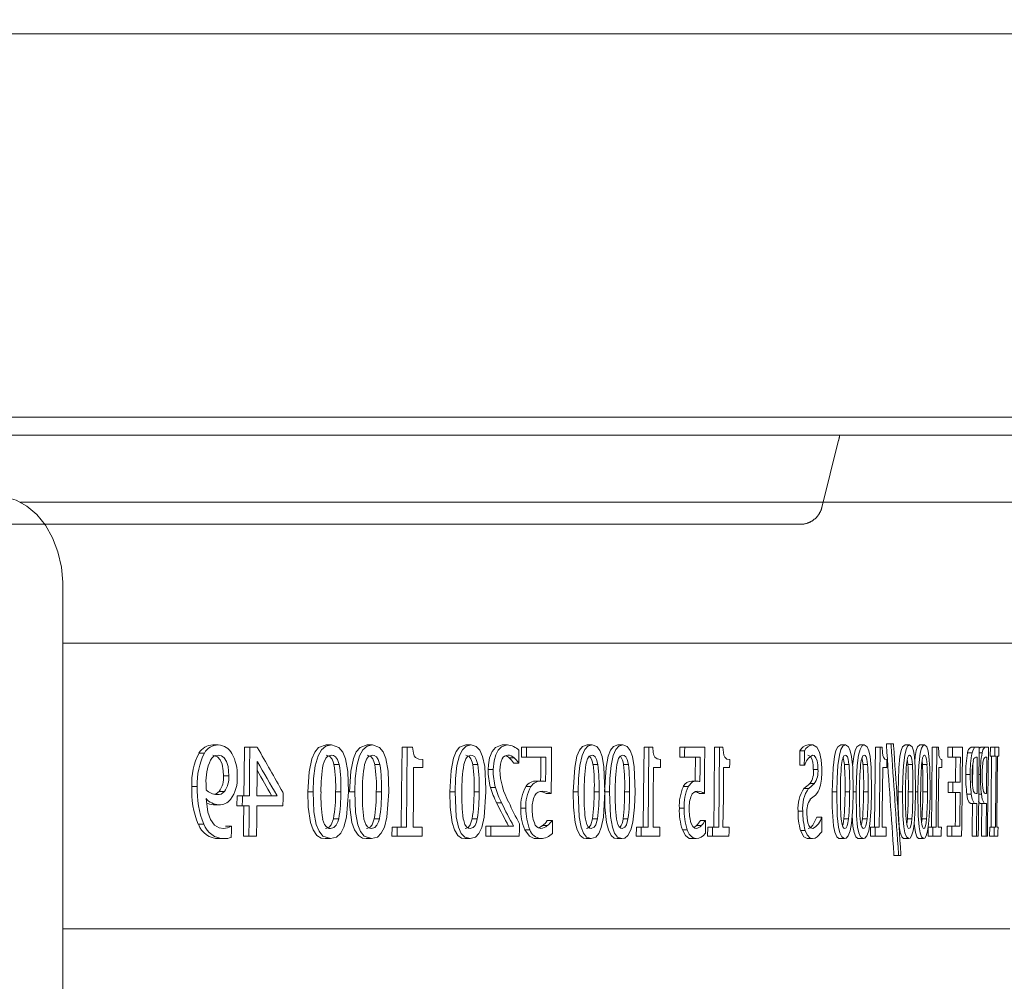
# Model space of a CAD drawing. Header units: millimetres. Extents: x 451 to 766, y 63 to 285.
# Tile 19 of 37: x 553.91 to 559.43, y 215.81 to 221.2. Entities that reach past the tile are written whole.
import ezdxf

# ---------------------------------------------------------------- set-up
doc = ezdxf.new("R2010")
doc.units = ezdxf.units.MM
doc.header["$LTSCALE"] = 5.08
doc.header["$PDMODE"] = 1
doc.header["$PDSIZE"] = -2
doc.linetypes.add('STYLE_08', pattern=[0.694443, 0.520833, -0.17361])
doc.layers.get('0').update_dxf_attribs({"lineweight": 18})
doc.layers.add('Bard 66 VS', color=7, linetype='Continuous', lineweight=18)
doc.layers.add('None', color=7, linetype='Continuous', lineweight=18)
doc.styles.add('Arial', font='arial.ttf')
doc.dimstyles.new('ASME', dxfattribs={"dimtxt": 2.272868, "dimasz": 3.175, "dimexe": 3.175, "dimexo": 1.5875, "dimgap": 0, "dimtad": 0, "dimtih": 1, "dimtoh": 1, "dimdec": 0, "dimzin": 3, "dimtxsty": 'Arial', "dimblk": 'VW_FILLEDARROW', "dimcen": 0, "dimazin": 0, "dimtfac": 1, "dimtdec": 0, "dimtix": 1, "dimtofl": 0, "dimtmove": 0, "dimatfit": 0, "dimldrblk": 'VW_FILLEDARROW', "dimfxl": 1, "dimfrac": 2, "dimtolj": 1, "dimtzin": 3, "dimarcsym": 0})

# ---------------------------------------------------------------- blocks, each defined once
blk = doc.blocks.new('Gruppe-1')
at = {"color": 7, "linetype": 'Continuous', "lineweight": 5}
for p, q in [((-175.34, 1258.92), (-174.73, 1258.92)), ((-162.63, 1258.92), (-162.04, 1258.92)), ((-158.02, 1258.92), (-157.44, 1258.92)), ((-146.95, 1258.92), (-146.38, 1258.92)), ((-142.87, 1258.92), (-142.31, 1258.92)), ((-133.35, 1258.92), (-132.8, 1258.92)), ((-129.9, 1258.92), (-129.35, 1258.92)), ((-108.56, 1258.92), (-108.04, 1258.92)), ((-104.9, 1258.92), (-104.38, 1258.92)), ((-102.79, 1258.92), (-102.27, 1258.92)), ((-99.8, 1259.05), (-99.29, 1259.05)), ((-99.29, 1259.05), (-99.01, 1259.05)), ((-97.7, 1258.92), (-97.19, 1258.92)), ((-96.03, 1258.92), (-95.52, 1258.92)), ((-176.89, 1258.01), (-176.28, 1258.01)), ((-171.79, 1258.67), (-171.19, 1258.67)), ((-171.19, 1258.67), (-170.37, 1258.67)), ((-154.11, 1258.67), (-153.53, 1258.67)), ((-153.53, 1258.67), (-152.93, 1258.67)), ((-140.71, 1258.67), (-140.73, 1257.53)), ((-140.71, 1258.67), (-140.15, 1258.67)), ((-140.15, 1258.67), (-137.34, 1258.67)), ((-126.98, 1258.67), (-126.43, 1258.67)), ((-126.43, 1258.67), (-125.99, 1258.67)), ((-122.95, 1258.67), (-122.96, 1257.53)), ((-122.95, 1258.67), (-122.41, 1258.67)), ((-122.41, 1258.67), (-120.16, 1258.67)), ((-119.06, 1258.67), (-118.52, 1258.67)), ((-118.52, 1258.67), (-118.13, 1258.67)), ((-109.51, 1258.26), (-109.52, 1256.64)), ((-109.51, 1258.26), (-108.98, 1258.26)), ((-101.03, 1258.67), (-100.51, 1258.67)), ((-100.51, 1258.67), (-100.25, 1258.67)), ((-94.66, 1258.67), (-94.15, 1258.67)), ((-94.15, 1258.67), (-93.95, 1258.67)), ((-92.89, 1258.67), (-92.9, 1257.53)), ((-92.89, 1258.67), (-92.38, 1258.67)), ((-92.38, 1258.67), (-91.27, 1258.67)), ((-90.69, 1258.03), (-90.18, 1258.03)), ((-90.28, 1258.67), (-89.77, 1258.67)), ((-89.77, 1258.67), (-89.4, 1258.67)), ((-89.41, 1258.03), (-89.06, 1258.03)), ((-89.2, 1258.67), (-88.69, 1258.67)), ((-88.69, 1258.67), (-88.36, 1258.67)), ((-88.13, 1258.67), (-88.14, 1257.65)), ((-88.13, 1258.67), (-87.63, 1258.67)), ((-87.63, 1257.65), (-87.63, 1258.67)), ((-87.63, 1258.67), (-87.19, 1258.67)), ((-161.75, 1256.72), (-161.16, 1256.72)), ((-157.18, 1256.72), (-156.6, 1256.72)), ((-146.19, 1256.72), (-145.62, 1256.72)), ((-142.1, 1257.46), (-141.53, 1257.46)), ((-141.62, 1256.89), (-141.05, 1256.89)), ((-141.02, 1256.89), (-141.05, 1256.89)), ((-140.73, 1257.53), (-140.16, 1257.53)), ((-137.98, 1257.53), (-140.16, 1257.53)), ((-132.7, 1256.72), (-132.15, 1256.72)), ((-129.27, 1256.72), (-128.73, 1256.72)), ((-122.96, 1257.53), (-122.42, 1257.53)), ((-120.68, 1257.53), (-122.42, 1257.53)), ((-104.51, 1256.72), (-103.99, 1256.72)), ((-102.42, 1256.72), (-101.9, 1256.72)), ((-97.39, 1256.72), (-96.88, 1256.72)), ((-95.75, 1256.72), (-95.24, 1256.72)), ((-92.9, 1257.53), (-92.39, 1257.53)), ((-91.5, 1257.53), (-92.39, 1257.53)), ((-89.6, 1257.53), (-89.76, 1257.53)), ((-88.54, 1257.53), (-88.69, 1257.53)), ((-88.14, 1257.65), (-87.63, 1257.65)), ((-87.49, 1257.65), (-87.63, 1257.65)), ((-87.2, 1257.65), (-87.34, 1257.65)), ((-151.79, 1256.39), (-152.82, 1256.39)), ((-144.45, 1256.15), (-143.88, 1256.15)), ((-125.14, 1256.39), (-125.9, 1256.39)), ((-117.38, 1256.39), (-118.05, 1256.39)), ((-109.52, 1256.64), (-109, 1256.64)), ((-108.96, 1256.64), (-109, 1256.64)), ((-107.99, 1256.17), (-107.47, 1256.17)), ((-99.76, 1256.39), (-100.21, 1256.39)), ((-93.57, 1256.39), (-93.92, 1256.39)), ((-90.89, 1255.62), (-90.39, 1255.62)), ((-89.43, 1255.62), (-89.25, 1255.62)), ((-174.15, 1255.46), (-173.55, 1255.46)), ((-139.03, 1254.87), (-138.47, 1254.87)), ((-121.61, 1254.87), (-121.07, 1254.87)), ((-108.4, 1254.58), (-107.87, 1254.58)), ((-92.86, 1254.74), (-92.87, 1253.6)), ((-92.86, 1254.74), (-92.35, 1254.74)), ((-92.35, 1254.74), (-91.52, 1254.74)), ((-177.69, 1254.27), (-177.08, 1254.27)), ((-174.63, 1253.7), (-174.02, 1253.7)), ((-164.69, 1253.67), (-164.09, 1253.67)), ((-161.57, 1253.66), (-160.98, 1253.66)), ((-160, 1253.67), (-159.42, 1253.67)), ((-157.01, 1253.66), (-156.42, 1253.66)), ((-148.75, 1253.67), (-148.17, 1253.67)), ((-146.04, 1253.66), (-145.47, 1253.66)), ((-144.2, 1254.14), (-143.63, 1254.14)), ((-140.23, 1254.24), (-139.66, 1254.24)), ((-137.95, 1253.48), (-137.39, 1253.48)), ((-134.91, 1253.67), (-134.36, 1253.67)), ((-132.57, 1253.66), (-132.02, 1253.66)), ((-131.4, 1253.67), (-130.84, 1253.67)), ((-129.15, 1253.66), (-128.6, 1253.66)), ((-122.57, 1254.24), (-122.03, 1254.24)), ((-120.75, 1253.48), (-120.21, 1253.48)), ((-109.04, 1254.04), (-108.51, 1254.04)), ((-105.88, 1253.67), (-105.36, 1253.67)), ((-104.44, 1253.66), (-103.92, 1253.66)), ((-103.52, 1253.67), (-103.2, 1253.67)), ((-102.35, 1253.66), (-101.84, 1253.66)), ((-98.49, 1253.67), (-97.98, 1253.67)), ((-97.34, 1253.66), (-96.83, 1253.66)), ((-96.52, 1253.67), (-96.26, 1253.67)), ((-95.7, 1253.66), (-95.19, 1253.66)), ((-92.87, 1253.6), (-92.36, 1253.6)), ((-91.53, 1253.6), (-92.36, 1253.6)), ((-90.77, 1253.38), (-90.27, 1253.38)), ((-89.77, 1253.48), (-89.63, 1253.48)), ((-89.45, 1253.38), (-89.14, 1253.38)), ((-88.69, 1253.48), (-88.57, 1253.48)), ((-172.62, 1253.22), (-172.63, 1252.08)), ((-172.62, 1253.22), (-172.01, 1253.22)), ((-172.01, 1253.22), (-171.24, 1253.22)), ((-170.39, 1253.22), (-168.14, 1253.22)), ((-143.51, 1252.41), (-142.95, 1252.41)), ((-90.32, 1252.34), (-89.81, 1252.34)), ((-89.64, 1252.34), (-89.81, 1252.34)), ((-89.24, 1252.34), (-88.73, 1252.34)), ((-88.58, 1252.34), (-88.73, 1252.34)), ((-175.28, 1252.21), (-174.67, 1252.21)), ((-172.63, 1252.08), (-172.03, 1252.08)), ((-171.25, 1252.08), (-172.03, 1252.08)), ((-167.47, 1252.08), (-170.4, 1252.08)), ((-140.78, 1251.82), (-140.22, 1251.82)), ((-123.02, 1251.82), (-122.48, 1251.82)), ((-109.69, 1251.48), (-109.17, 1251.48)), ((-161.81, 1250.63), (-161.22, 1250.63)), ((-157.24, 1250.63), (-156.65, 1250.63)), ((-146.25, 1250.63), (-145.68, 1250.63)), ((-137.84, 1250.44), (-137.28, 1250.44)), ((-137.28, 1250.44), (-137.23, 1250.44)), ((-132.75, 1250.63), (-132.2, 1250.63)), ((-129.33, 1250.63), (-128.78, 1250.63)), ((-120.66, 1250.44), (-120.12, 1250.44)), ((-120.12, 1250.44), (-120.09, 1250.44)), ((-107.59, 1250.82), (-107.07, 1250.82)), ((-107.07, 1250.82), (-107.04, 1250.82)), ((-104.56, 1250.63), (-104.04, 1250.63)), ((-102.47, 1250.63), (-101.95, 1250.63)), ((-97.44, 1250.63), (-97.52, 1250.05)), ((-97.44, 1250.63), (-96.93, 1250.63)), ((-95.8, 1250.63), (-95.86, 1250.18)), ((-95.8, 1250.63), (-95.29, 1250.63)), ((-176.97, 1250.03), (-176.36, 1250.03)), ((-173.91, 1249.8), (-173.3, 1249.8)), ((-173.3, 1249.8), (-173.26, 1249.8)), ((-155.24, 1249.68), (-155.25, 1248.67)), ((-155.24, 1249.68), (-154.66, 1249.68)), ((-154.66, 1249.68), (-153.62, 1249.68)), ((-152.88, 1249.68), (-151.86, 1249.68)), ((-144.71, 1249.8), (-144.72, 1248.67)), ((-144.71, 1249.8), (-144.15, 1249.8)), ((-144.15, 1249.8), (-141.6, 1249.8)), ((-140.36, 1249.4), (-139.79, 1249.4)), ((-138.38, 1249.87), (-137.82, 1249.87)), ((-127.84, 1249.68), (-127.85, 1248.67)), ((-127.84, 1249.68), (-127.29, 1249.68)), ((-127.29, 1249.68), (-126.52, 1249.68)), ((-125.97, 1249.68), (-125.21, 1249.68)), ((-122.68, 1249.4), (-122.14, 1249.4)), ((-121.09, 1249.87), (-121.37, 1249.65)), ((-121.09, 1249.87), (-120.56, 1249.87)), ((-119.83, 1249.68), (-119.84, 1248.67)), ((-119.83, 1249.68), (-119.29, 1249.68)), ((-119.29, 1249.68), (-118.6, 1249.68)), ((-118.12, 1249.68), (-117.44, 1249.68)), ((-109.42, 1249.33), (-108.89, 1249.33)), ((-101.58, 1249.68), (-101.59, 1248.67)), ((-101.58, 1249.68), (-101.06, 1249.68)), ((-101.06, 1249.68), (-100.59, 1249.68)), ((-100.27, 1249.68), (-99.81, 1249.68)), ((-95.1, 1249.68), (-95.11, 1248.67)), ((-95.1, 1249.68), (-94.59, 1249.68)), ((-94.59, 1249.68), (-94.23, 1249.68)), ((-93.98, 1249.68), (-93.63, 1249.68)), ((-92.97, 1249.8), (-92.98, 1248.67)), ((-92.97, 1249.8), (-92.46, 1249.8)), ((-92.46, 1249.8), (-91.56, 1249.8)), ((-88.21, 1249.68), (-88.22, 1248.67)), ((-88.21, 1249.68), (-87.7, 1249.68)), ((-87.7, 1249.68), (-87.56, 1249.68)), ((-87.41, 1249.68), (-87.27, 1249.68)), ((-174.65, 1248.41), (-174.05, 1248.41)), ((-171.89, 1248.67), (-171.29, 1248.67)), ((-170.44, 1248.67), (-171.29, 1248.67)), ((-162.73, 1248.41), (-162.14, 1248.41)), ((-158.13, 1248.41), (-157.54, 1248.41)), ((-155.25, 1248.67), (-154.67, 1248.67)), ((-151.87, 1248.67), (-154.67, 1248.67)), ((-147.05, 1248.41), (-146.48, 1248.41)), ((-144.72, 1248.67), (-144.16, 1248.67)), ((-140.97, 1248.67), (-144.16, 1248.67)), ((-139.12, 1248.41), (-138.56, 1248.41)), ((-133.45, 1248.41), (-132.9, 1248.41)), ((-130, 1248.41), (-129.45, 1248.41)), ((-127.85, 1248.67), (-127.3, 1248.67)), ((-125.22, 1248.67), (-127.3, 1248.67)), ((-121.69, 1248.41), (-121.15, 1248.41)), ((-119.84, 1248.67), (-119.3, 1248.67)), ((-117.45, 1248.67), (-119.3, 1248.67)), ((-108.6, 1248.41), (-108.08, 1248.41)), ((-105, 1248.41), (-104.48, 1248.41)), ((-102.88, 1248.41), (-102.36, 1248.41)), ((-101.59, 1248.67), (-101.07, 1248.67)), ((-99.82, 1248.67), (-101.07, 1248.67)), ((-97.79, 1248.41), (-97.28, 1248.41)), ((-96.13, 1248.41), (-95.62, 1248.41)), ((-95.11, 1248.67), (-94.6, 1248.67)), ((-93.64, 1248.67), (-94.6, 1248.67)), ((-92.98, 1248.67), (-92.47, 1248.67)), ((-91.36, 1248.67), (-92.47, 1248.67)), ((-90.18, 1248.67), (-89.68, 1248.67)), ((-89.49, 1248.67), (-89.68, 1248.67)), ((-89.12, 1248.67), (-88.61, 1248.67)), ((-88.45, 1248.67), (-88.61, 1248.67)), ((-88.22, 1248.67), (-87.71, 1248.67)), ((-87.28, 1248.67), (-87.71, 1248.67)), ((-98.95, 1246.51), (-98.43, 1246.51)), ((-98.16, 1246.51), (-98.43, 1246.51))]:
    blk.add_line(p, q, dxfattribs=at)
for points in [[(-162.63, 1258.92), (-163.47, 1258.63), (-163.91, 1258.12), (-164.24, 1257.36), (-164.55, 1255.92), (-164.69, 1253.67)], [(-164.09, 1253.67), (-164.03, 1255.15), (-163.85, 1256.59), (-163.53, 1257.71), (-163.14, 1258.38), (-162.66, 1258.78), (-162.04, 1258.92)], [(-162.04, 1258.92), (-161.19, 1258.63), (-160.77, 1258.11), (-160.46, 1257.35), (-160.21, 1255.94), (-160.12, 1253.66)], [(-158.02, 1258.92), (-158.83, 1258.64), (-159.25, 1258.13), (-159.57, 1257.39), (-159.86, 1255.96), (-160, 1253.67)], [(-159.42, 1253.67), (-159.36, 1255.15), (-159.18, 1256.59), (-158.87, 1257.71), (-158.5, 1258.38), (-158.03, 1258.78), (-157.44, 1258.92)], [(-157.44, 1258.92), (-156.64, 1258.64), (-156.23, 1258.13), (-155.93, 1257.38), (-155.68, 1255.99), (-155.59, 1253.66)], [(-146.95, 1258.92), (-147.66, 1258.66), (-148.04, 1258.17), (-148.33, 1257.45), (-148.61, 1256.05), (-148.75, 1253.67)], [(-148.17, 1253.67), (-148.12, 1255.15), (-147.96, 1256.6), (-147.67, 1257.72), (-147.34, 1258.38), (-146.92, 1258.78), (-146.38, 1258.92)], [(-146.38, 1258.92), (-145.79, 1258.75), (-145.4, 1258.32), (-145.09, 1257.64), (-144.85, 1256.5), (-144.72, 1253.97), (-144.72, 1253.66)], [(-142.87, 1258.92), (-143.64, 1258.64), (-144.01, 1258.18), (-144.29, 1257.48), (-144.42, 1256.68), (-144.45, 1256.15)], [(-143.88, 1256.15), (-143.8, 1257.12), (-143.61, 1257.82), (-143.34, 1258.35), (-142.97, 1258.72), (-142.31, 1258.92)], [(-133.35, 1258.92), (-133.87, 1258.74), (-134.22, 1258.32), (-134.5, 1257.65), (-134.75, 1256.4), (-134.91, 1253.67)], [(-134.36, 1253.67), (-134.31, 1255.15), (-134.17, 1256.6), (-133.91, 1257.74), (-133.63, 1258.39), (-133.27, 1258.78), (-132.8, 1258.92)], [(-132.8, 1258.92), (-132.28, 1258.73), (-131.94, 1258.31), (-131.69, 1257.63), (-131.48, 1256.48), (-131.37, 1253.66)], [(-129.9, 1258.92), (-130.4, 1258.74), (-130.73, 1258.32), (-130.99, 1257.65), (-131.24, 1256.4), (-131.4, 1253.67)], [(-130.84, 1253.67), (-130.8, 1255.15), (-130.66, 1256.6), (-130.42, 1257.74), (-130.14, 1258.39), (-129.8, 1258.78), (-129.35, 1258.92)], [(-129.35, 1258.92), (-128.85, 1258.73), (-128.53, 1258.3), (-128.28, 1257.63), (-128.09, 1256.47), (-127.98, 1253.66)], [(-108.04, 1258.92), (-107.59, 1258.67), (-107.31, 1258.11), (-107.11, 1257.25), (-107.03, 1256.33), (-107.03, 1256.02)], [(-104.9, 1258.92), (-105.24, 1258.72), (-105.45, 1258.29), (-105.61, 1257.64), (-105.78, 1256.35), (-105.88, 1253.67)], [(-105.36, 1253.67), (-105.33, 1255.15), (-105.23, 1256.6), (-105.06, 1257.78), (-104.89, 1258.4), (-104.67, 1258.78), (-104.38, 1258.92)], [(-104.38, 1258.92), (-104.04, 1258.71), (-103.84, 1258.27), (-103.7, 1257.62), (-103.57, 1256.4), (-103.52, 1253.66)], [(-102.79, 1258.92), (-103.11, 1258.72), (-103.31, 1258.29), (-103.46, 1257.64), (-103.59, 1256.56)], [(-103.2, 1253.67), (-103.16, 1255.15), (-103.07, 1256.6), (-102.92, 1257.78), (-102.75, 1258.4), (-102.54, 1258.78), (-102.27, 1258.92)], [(-102.27, 1258.92), (-101.95, 1258.71), (-101.76, 1258.27), (-101.63, 1257.62), (-101.51, 1256.39), (-101.46, 1253.66)], [(-97.7, 1258.92), (-97.97, 1258.71), (-98.14, 1258.28), (-98.27, 1257.64), (-98.4, 1256.34), (-98.49, 1253.67)], [(-97.98, 1253.67), (-97.95, 1255.15), (-97.87, 1256.6), (-97.73, 1257.79), (-97.59, 1258.4), (-97.42, 1258.78), (-97.19, 1258.92)], [(-97.19, 1258.92), (-96.92, 1258.7), (-96.76, 1258.26), (-96.65, 1257.61), (-96.55, 1256.38), (-96.52, 1253.66)], [(-96.03, 1258.92), (-96.29, 1258.71), (-96.44, 1258.28), (-96.56, 1257.64), (-96.61, 1257.15)], [(-96.26, 1253.67), (-96.23, 1255.15), (-96.16, 1256.6), (-96, 1257.98), (-95.85, 1258.54), (-95.68, 1258.85), (-95.52, 1258.92)], [(-95.52, 1258.92), (-95.27, 1258.7), (-95.12, 1258.26), (-95.02, 1257.61), (-94.93, 1256.37), (-94.9, 1253.66)], [(-171.79, 1258.67), (-171.82, 1255.51), (-171.85, 1253.22)], [(-171.24, 1253.22), (-171.21, 1256.05), (-171.19, 1258.67)], [(-154.11, 1258.67), (-154.16, 1253.57), (-154.2, 1249.68)], [(-153.62, 1249.68), (-153.57, 1254.25), (-153.53, 1258.67)], [(-152.93, 1258.67), (-152.85, 1257.99), (-152.74, 1257.71), (-152.59, 1257.52), (-152.22, 1257.33), (-151.78, 1257.27)], [(-141, 1258.32), (-141.01, 1257.67), (-141.02, 1256.89)], [(-140.16, 1257.53), (-140.16, 1258.16), (-140.15, 1258.67)], [(-137.34, 1258.67), (-137.37, 1256.13), (-137.39, 1253.48)], [(-126.98, 1258.67), (-127.03, 1253.34), (-127.06, 1249.68)], [(-126.52, 1249.68), (-126.47, 1254.22), (-126.43, 1258.67)], [(-125.99, 1258.67), (-125.94, 1258.07), (-125.86, 1257.76), (-125.75, 1257.54), (-125.51, 1257.35), (-125.13, 1257.27)], [(-122.42, 1257.53), (-122.42, 1258.14), (-122.41, 1258.67)], [(-120.16, 1258.67), (-120.18, 1256.11), (-120.21, 1253.48)], [(-119.06, 1258.67), (-119.11, 1253.29), (-119.14, 1249.68)], [(-118.6, 1249.68), (-118.56, 1254.21), (-118.52, 1258.67)], [(-118.13, 1258.67), (-118.08, 1258.06), (-118.01, 1257.76), (-117.91, 1257.54), (-117.7, 1257.34), (-117.37, 1257.27)], [(-109, 1256.64), (-108.99, 1257.48), (-108.98, 1258.26)], [(-101.03, 1258.67), (-101.08, 1253.17), (-101.11, 1249.68)], [(-100.59, 1249.68), (-100.57, 1251.94), (-100.51, 1258.67)], [(-100.25, 1258.67), (-100.22, 1258.06), (-100.18, 1257.75), (-100.11, 1257.53), (-99.96, 1257.34), (-99.75, 1257.27)], [(-94.66, 1258.67), (-94.71, 1253.13), (-94.74, 1249.68)], [(-94.23, 1249.68), (-94.22, 1250.81), (-94.15, 1258.67)], [(-93.95, 1258.67), (-93.93, 1258.05), (-93.9, 1257.75), (-93.84, 1257.53), (-93.73, 1257.34), (-93.56, 1257.27)], [(-92.39, 1257.53), (-92.39, 1258.1), (-92.38, 1258.67)], [(-91.27, 1258.67), (-91.35, 1249.93), (-91.36, 1248.67)], [(-90.18, 1258.03), (-90.08, 1258.36), (-89.9, 1258.63), (-89.77, 1258.67)], [(-89.4, 1258.67), (-89.48, 1249.92), (-89.49, 1248.67)], [(-89.2, 1258.67), (-89.38, 1258.56), (-89.4, 1258.5)], [(-89.06, 1258.03), (-88.97, 1258.36), (-88.8, 1258.63), (-88.69, 1258.67)], [(-88.36, 1258.67), (-88.44, 1249.92), (-88.45, 1248.67)], [(-87.19, 1258.67), (-87.2, 1258.16), (-87.2, 1257.65)], [(-175.34, 1257.78), (-174.8, 1257.6), (-174.5, 1257.26), (-174.29, 1256.75), (-174.17, 1256.03), (-174.15, 1255.46)], [(-173.55, 1255.46), (-173.62, 1256.49), (-173.79, 1257.05), (-174.05, 1257.47), (-174.37, 1257.7), (-174.73, 1257.78)], [(-170.35, 1257.08), (-170.37, 1255.25), (-170.39, 1253.22)], [(-162.05, 1257.78), (-162.43, 1257.67), (-162.68, 1257.42), (-162.86, 1257.04), (-162.95, 1256.73)], [(-162.64, 1257.78), (-162.2, 1257.63), (-161.97, 1257.34), (-161.8, 1256.93), (-161.75, 1256.72)], [(-161.16, 1256.72), (-161.35, 1257.29), (-161.57, 1257.59), (-161.82, 1257.75), (-162.05, 1257.78)], [(-157.45, 1257.78), (-157.88, 1257.62), (-158.1, 1257.33), (-158.27, 1256.92), (-158.32, 1256.73)], [(-158.03, 1257.78), (-157.62, 1257.63), (-157.4, 1257.35), (-157.24, 1256.95), (-157.18, 1256.72)], [(-156.6, 1256.72), (-156.78, 1257.29), (-156.99, 1257.59), (-157.23, 1257.75), (-157.45, 1257.78)], [(-151.78, 1257.27), (-151.79, 1256.91), (-151.79, 1256.39)], [(-146.39, 1257.78), (-146.77, 1257.63), (-146.97, 1257.35), (-147.12, 1256.95), (-147.18, 1256.73)], [(-146.96, 1257.78), (-146.59, 1257.64), (-146.4, 1257.37), (-146.25, 1256.99), (-146.19, 1256.72)], [(-145.62, 1256.72), (-145.79, 1257.3), (-145.97, 1257.59), (-146.2, 1257.75), (-146.39, 1257.78)], [(-138.54, 1257.53), (-138.56, 1255.44), (-138.57, 1254.87)], [(-138.01, 1254.81), (-138, 1256.23), (-137.98, 1257.53)], [(-132.81, 1257.78), (-133.13, 1257.65), (-133.31, 1257.37), (-133.44, 1256.99), (-133.5, 1256.73)], [(-132.15, 1256.72), (-132.3, 1257.3), (-132.45, 1257.59), (-132.64, 1257.75), (-132.81, 1257.78)], [(-129.36, 1257.78), (-129.66, 1257.65), (-129.83, 1257.38), (-129.96, 1257), (-130.02, 1256.73)], [(-128.73, 1256.72), (-128.87, 1257.3), (-129.02, 1257.59), (-129.2, 1257.75), (-129.36, 1257.78)], [(-125.13, 1257.27), (-125.14, 1256.87), (-125.14, 1256.39)], [(-121.22, 1257.53), (-121.24, 1255.3), (-121.24, 1254.87)], [(-120.7, 1254.81), (-120.69, 1256.21), (-120.68, 1257.53)], [(-117.37, 1257.27), (-117.37, 1256.86), (-117.38, 1256.39)], [(-108.61, 1257.78), (-108.32, 1257.64), (-108.16, 1257.36), (-108.06, 1257), (-108, 1256.61), (-107.99, 1256.17)], [(-107.47, 1256.17), (-107.48, 1256.67), (-107.56, 1257.12), (-107.69, 1257.48), (-107.9, 1257.73), (-108.08, 1257.78)], [(-104.39, 1257.78), (-104.55, 1257.7), (-104.66, 1257.49), (-104.75, 1257.17), (-104.82, 1256.73)], [(-103.99, 1256.72), (-104.08, 1257.31), (-104.17, 1257.59), (-104.29, 1257.75), (-104.39, 1257.78)], [(-102.28, 1257.78), (-102.43, 1257.7), (-102.53, 1257.49), (-102.62, 1257.17), (-102.68, 1256.73)], [(-101.9, 1256.72), (-101.98, 1257.31), (-102.07, 1257.59), (-102.18, 1257.75), (-102.28, 1257.78)], [(-99.75, 1257.27), (-99.75, 1256.84), (-99.76, 1256.39)], [(-97.2, 1257.78), (-97.32, 1257.7), (-97.41, 1257.49), (-97.48, 1257.17), (-97.54, 1256.73)], [(-97.46, 1257.27), (-97.43, 1257.12), (-97.39, 1256.72)], [(-96.88, 1256.72), (-96.95, 1257.31), (-97.02, 1257.59), (-97.12, 1257.75), (-97.2, 1257.78)], [(-95.53, 1257.78), (-95.65, 1257.7), (-95.73, 1257.49), (-95.8, 1257.17), (-95.85, 1256.73)], [(-95.8, 1257.18), (-95.79, 1257.12), (-95.75, 1256.72)], [(-95.24, 1256.72), (-95.3, 1257.31), (-95.37, 1257.59), (-95.46, 1257.75), (-95.53, 1257.78)], [(-93.56, 1257.27), (-93.57, 1256.84), (-93.57, 1256.39)], [(-92, 1257.53), (-92.03, 1255.07), (-92.03, 1254.74)], [(-91.52, 1254.74), (-91.51, 1256.14), (-91.5, 1257.53)], [(-90.11, 1256.73), (-90.13, 1254.43), (-90.13, 1254.42)], [(-89.63, 1253.48), (-89.62, 1254.49), (-89.6, 1257.53)], [(-88.69, 1257.53), (-88.81, 1257.47), (-88.87, 1257.35), (-88.94, 1257.14)], [(-88.57, 1253.48), (-88.57, 1253.98), (-88.54, 1257.53)], [(-87.99, 1257.65), (-88.03, 1252.59), (-88.06, 1249.68)], [(-87.56, 1249.68), (-87.55, 1250.68), (-87.49, 1257.65)], [(-87.34, 1257.65), (-87.4, 1250.68), (-87.41, 1249.68)], [(-152.82, 1256.39), (-152.85, 1253.11), (-152.88, 1249.68)], [(-125.9, 1256.39), (-125.94, 1253.08), (-125.97, 1249.68)], [(-118.05, 1256.39), (-118.08, 1253.07), (-118.12, 1249.68)], [(-100.21, 1256.39), (-100.25, 1251.37), (-100.27, 1249.68)], [(-93.92, 1256.39), (-93.97, 1251.36), (-93.98, 1249.68)], [(-122.03, 1254.24), (-121.59, 1254.75), (-121.33, 1254.84), (-121.07, 1254.87)], [(-108.51, 1254.04), (-108.19, 1254.31), (-108.03, 1254.44), (-107.87, 1254.58)], [(-92.36, 1253.6), (-92.35, 1254.18), (-92.35, 1254.74)], [(-174.63, 1253.7), (-174.98, 1253.44), (-175.14, 1253.39)], [(-167.45, 1253.55), (-167.46, 1252.92), (-167.47, 1252.08)], [(-164.69, 1253.67), (-164.64, 1251.93), (-164.4, 1250.23), (-164.1, 1249.38), (-163.66, 1248.77), (-163.18, 1248.48), (-162.73, 1248.41)], [(-162.14, 1248.41), (-162.99, 1248.7), (-163.43, 1249.23), (-163.74, 1249.99), (-164, 1251.4), (-164.09, 1253.67)], [(-160.12, 1253.66), (-160.34, 1250.83), (-160.64, 1249.69), (-160.99, 1249.01), (-161.45, 1248.59), (-162.14, 1248.41)], [(-157.54, 1248.41), (-158.35, 1248.69), (-158.77, 1249.21), (-159.07, 1249.97), (-159.33, 1251.35), (-159.42, 1253.67)], [(-155.59, 1253.66), (-155.81, 1250.83), (-156.09, 1249.69), (-156.44, 1249.01), (-156.88, 1248.59), (-157.54, 1248.41)], [(-148.75, 1253.67), (-148.71, 1251.93), (-148.5, 1250.23), (-148.24, 1249.38), (-147.85, 1248.76), (-147.43, 1248.48), (-147.05, 1248.41)], [(-146.48, 1248.41), (-147.06, 1248.58), (-147.47, 1249), (-147.79, 1249.69), (-148.03, 1250.84), (-148.17, 1253.67)], [(-144.72, 1253.66), (-144.91, 1250.83), (-145.18, 1249.67), (-145.49, 1249), (-145.89, 1248.59), (-146.48, 1248.41)], [(-134.91, 1253.67), (-134.88, 1251.93), (-134.7, 1250.23), (-134.48, 1249.38), (-134.15, 1248.76), (-133.78, 1248.48), (-133.45, 1248.41)], [(-132.9, 1248.41), (-133.42, 1248.59), (-133.76, 1249.02), (-134.03, 1249.69), (-134.24, 1250.87), (-134.36, 1253.67)], [(-131.37, 1253.66), (-131.54, 1250.83), (-131.78, 1249.66), (-132.05, 1248.99), (-132.4, 1248.58), (-132.9, 1248.41)], [(-129.45, 1248.41), (-129.95, 1248.59), (-130.28, 1249.02), (-130.53, 1249.7), (-130.74, 1250.88), (-130.84, 1253.67)], [(-127.98, 1253.66), (-128.04, 1251.93), (-128.24, 1250.25), (-128.46, 1249.39), (-128.79, 1248.76), (-129.13, 1248.48), (-129.45, 1248.41)], [(-105.88, 1253.67), (-105.87, 1251.93), (-105.71, 1249.83), (-105.56, 1249.12), (-105.34, 1248.63), (-105.11, 1248.43), (-105, 1248.41)], [(-104.48, 1248.41), (-104.81, 1248.62), (-105.02, 1249.06), (-105.17, 1249.71), (-105.3, 1250.95), (-105.36, 1253.67)], [(-103.52, 1253.66), (-103.57, 1251.85), (-103.71, 1250.09), (-103.86, 1249.3), (-104.07, 1248.72), (-104.29, 1248.46), (-104.48, 1248.41)], [(-102.36, 1248.41), (-102.68, 1248.62), (-102.88, 1249.06), (-103.02, 1249.71), (-103.14, 1250.96), (-103.2, 1253.67)], [(-101.46, 1253.66), (-101.51, 1251.84), (-101.65, 1250.08), (-101.78, 1249.29), (-101.99, 1248.72), (-102.2, 1248.46), (-102.36, 1248.41)], [(-98.49, 1253.67), (-98.48, 1251.93), (-98.36, 1249.81), (-98.24, 1249.1), (-98.07, 1248.62), (-97.88, 1248.43), (-97.79, 1248.41)], [(-97.28, 1248.41), (-97.55, 1248.62), (-97.72, 1249.07), (-97.83, 1249.72), (-97.94, 1250.98), (-97.98, 1253.67)], [(-96.52, 1253.66), (-96.56, 1251.83), (-96.68, 1250.05), (-96.8, 1249.27), (-96.97, 1248.71), (-97.14, 1248.46), (-97.28, 1248.41)], [(-95.62, 1248.41), (-95.87, 1248.63), (-96.02, 1249.07), (-96.13, 1249.72), (-96.23, 1250.98), (-96.26, 1253.67)], [(-94.9, 1253.66), (-94.94, 1251.82), (-95.06, 1250.03), (-95.17, 1249.26), (-95.32, 1248.71), (-95.49, 1248.46), (-95.62, 1248.41)], [(-92.04, 1253.6), (-92.06, 1250.64), (-92.07, 1249.8)], [(-91.56, 1249.8), (-91.56, 1250.76), (-91.53, 1253.6)], [(-90.77, 1253.38), (-90.68, 1252.88), (-90.51, 1252.45), (-90.32, 1252.34)], [(-89.81, 1252.34), (-89.94, 1252.38), (-90.16, 1252.82), (-90.27, 1253.38)], [(-90.09, 1254.08), (-90.01, 1253.71), (-89.89, 1253.51), (-89.77, 1253.48)], [(-88.73, 1252.34), (-88.84, 1252.38), (-89.04, 1252.82), (-89.14, 1253.38)], [(-88.98, 1254.08), (-88.91, 1253.71), (-88.8, 1253.51), (-88.69, 1253.48)], [(-176.09, 1252.92), (-175.91, 1251.38), (-175.6, 1250.54), (-175.15, 1249.93), (-174.64, 1249.63), (-174.15, 1249.55)], [(-176.03, 1252.41), (-175.73, 1252.27), (-175.28, 1252.21)], [(-172.03, 1252.08), (-172.02, 1252.76), (-172.01, 1253.22)], [(-159.98, 1252.79), (-159.96, 1251.93), (-159.73, 1250.23), (-159.44, 1249.38), (-159.01, 1248.76), (-158.55, 1248.48), (-158.13, 1248.41)], [(-131.39, 1253.35), (-131.37, 1251.93), (-131.2, 1250.23), (-130.98, 1249.38), (-130.66, 1248.76), (-130.31, 1248.48), (-130, 1248.41)], [(-90.15, 1252.34), (-90.17, 1249.43), (-90.18, 1248.67)], [(-89.68, 1248.67), (-89.67, 1249.59), (-89.64, 1252.34)], [(-89.46, 1252.58), (-89.41, 1252.45), (-89.24, 1252.34)], [(-89.09, 1252.34), (-89.11, 1249.43), (-89.12, 1248.67)], [(-88.61, 1248.67), (-88.61, 1249.58), (-88.58, 1252.34)], [(-171.86, 1252.08), (-171.88, 1249.95), (-171.89, 1248.67)], [(-171.29, 1248.67), (-171.27, 1250.48), (-171.25, 1252.08)], [(-170.4, 1252.08), (-170.42, 1250.48), (-170.44, 1248.67)], [(-108.72, 1251.26), (-108.69, 1250.7), (-108.61, 1250.2), (-108.5, 1249.89), (-108.29, 1249.63), (-108.03, 1249.55)], [(-163.02, 1250.61), (-162.81, 1250.01), (-162.59, 1249.72), (-162.28, 1249.56), (-162.13, 1249.55)], [(-161.81, 1250.63), (-162.06, 1249.96), (-162.29, 1249.69), (-162.56, 1249.57), (-162.72, 1249.55)], [(-162.13, 1249.55), (-161.75, 1249.66), (-161.51, 1249.91), (-161.32, 1250.29), (-161.22, 1250.63)], [(-158.39, 1250.61), (-158.18, 1250.01), (-157.98, 1249.72), (-157.73, 1249.58), (-157.53, 1249.55)], [(-157.24, 1250.63), (-157.48, 1249.96), (-157.7, 1249.69), (-157.96, 1249.57), (-158.12, 1249.55)], [(-157.53, 1249.55), (-157.16, 1249.66), (-156.93, 1249.91), (-156.75, 1250.28), (-156.65, 1250.63)], [(-147.24, 1250.61), (-147.06, 1250), (-146.87, 1249.72), (-146.65, 1249.58), (-146.47, 1249.55)], [(-146.25, 1250.63), (-146.47, 1249.95), (-146.67, 1249.69), (-146.9, 1249.57), (-147.04, 1249.55)], [(-146.47, 1249.55), (-146.14, 1249.66), (-145.93, 1249.9), (-145.77, 1250.27), (-145.68, 1250.63)], [(-137.23, 1250.44), (-137.24, 1249.77), (-137.25, 1248.99)], [(-133.56, 1250.61), (-133.4, 1250), (-133.24, 1249.72), (-133.05, 1249.58), (-132.89, 1249.55)], [(-132.75, 1250.63), (-132.95, 1249.95), (-133.12, 1249.69), (-133.32, 1249.57), (-133.44, 1249.55)], [(-132.89, 1249.55), (-132.56, 1249.7), (-132.39, 1249.97), (-132.26, 1250.36), (-132.2, 1250.63)], [(-130.08, 1250.61), (-129.92, 1250), (-129.77, 1249.72), (-129.59, 1249.58), (-129.44, 1249.55)], [(-129.44, 1249.55), (-129.13, 1249.69), (-128.96, 1249.97), (-128.82, 1250.44), (-128.78, 1250.63)], [(-121.72, 1250.17), (-121.51, 1249.76), (-121.29, 1249.58), (-121.14, 1249.55)], [(-120.09, 1250.44), (-120.09, 1249.75), (-120.1, 1248.99)], [(-107.59, 1250.82), (-108.03, 1249.92), (-108.28, 1249.65), (-108.56, 1249.55)], [(-107.04, 1250.82), (-107.05, 1250.02), (-107.05, 1249.18)], [(-104.87, 1250.61), (-104.77, 1249.99), (-104.68, 1249.72), (-104.56, 1249.58), (-104.47, 1249.55)], [(-104.56, 1250.63), (-104.66, 1250.03), (-104.72, 1249.85)], [(-104.47, 1249.55), (-104.3, 1249.64), (-104.19, 1249.85), (-104.11, 1250.18), (-104.04, 1250.63)], [(-103.64, 1250.98), (-103.56, 1249.82), (-103.41, 1249.11), (-103.21, 1248.63), (-102.99, 1248.43), (-102.88, 1248.41)], [(-102.74, 1250.61), (-102.65, 1249.99), (-102.55, 1249.72), (-102.44, 1249.58), (-102.35, 1249.55)], [(-102.47, 1250.63), (-102.57, 1250.03), (-102.61, 1249.89)], [(-102.35, 1249.55), (-102.2, 1249.64), (-102.1, 1249.85), (-102.02, 1250.18), (-101.95, 1250.63)], [(-97.59, 1250.61), (-97.52, 1249.99), (-97.44, 1249.72), (-97.35, 1249.58), (-97.27, 1249.55)], [(-97.27, 1249.55), (-97.14, 1249.64), (-97.05, 1249.86), (-96.99, 1250.18), (-96.93, 1250.63)], [(-96.67, 1250.17), (-96.65, 1249.8), (-96.54, 1249.1), (-96.38, 1248.62), (-96.21, 1248.43), (-96.13, 1248.41)], [(-95.91, 1250.61), (-95.83, 1249.99), (-95.76, 1249.72), (-95.68, 1249.58), (-95.61, 1249.55)], [(-95.61, 1249.55), (-95.48, 1249.64), (-95.4, 1249.86), (-95.34, 1250.18), (-95.29, 1250.63)], [(-173.26, 1249.8), (-173.26, 1249.29), (-173.27, 1248.55)], [(-154.67, 1248.67), (-154.66, 1249.25), (-154.66, 1249.68)], [(-151.86, 1249.68), (-151.86, 1249.25), (-151.87, 1248.67)], [(-144.16, 1248.67), (-144.15, 1249.3), (-144.15, 1249.8)], [(-140.95, 1250.06), (-140.96, 1249.43), (-140.97, 1248.67)], [(-140.36, 1249.4), (-139.83, 1248.67), (-139.3, 1248.43), (-139.12, 1248.41)], [(-138.38, 1249.87), (-138.73, 1249.64), (-138.77, 1249.62)], [(-127.3, 1248.67), (-127.3, 1249.22), (-127.29, 1249.68)], [(-125.21, 1249.68), (-125.21, 1249.22), (-125.22, 1248.67)], [(-122.68, 1249.4), (-122.32, 1248.75), (-121.9, 1248.44), (-121.69, 1248.41)], [(-119.3, 1248.67), (-119.3, 1249.21), (-119.29, 1249.68)], [(-117.44, 1249.68), (-117.44, 1249.21), (-117.45, 1248.67)], [(-109.42, 1249.33), (-109.05, 1248.61), (-108.67, 1248.42), (-108.6, 1248.41)], [(-108.08, 1248.41), (-108.34, 1248.47), (-108.68, 1248.83), (-108.89, 1249.33)], [(-107.05, 1249.18), (-107.54, 1248.6), (-107.8, 1248.45), (-108.08, 1248.41)], [(-101.07, 1248.67), (-101.06, 1249.19), (-101.06, 1249.68)], [(-99.81, 1249.68), (-99.82, 1249.19), (-99.82, 1248.67)], [(-94.6, 1248.67), (-94.6, 1249.18), (-94.59, 1249.68)], [(-93.63, 1249.68), (-93.64, 1249.18), (-93.64, 1248.67)], [(-92.47, 1248.67), (-92.47, 1249.24), (-92.46, 1249.8)], [(-87.71, 1248.67), (-87.71, 1249.17), (-87.7, 1249.68)], [(-87.27, 1249.68), (-87.28, 1249.17), (-87.28, 1248.67)]]:
    blk.add_lwpolyline(points, dxfattribs=at)
at = {"color": 7, "linetype": 'Continuous', "lineweight": 5, "flags": 128}
for points in [[(-99.8, 1259.05), (-99.79, 1258.85, -0.000633), (-98.96, 1246.71), (-98.95, 1246.51)], [(-99.29, 1259.05), (-99.27, 1258.85, -0.000632), (-98.44, 1246.71), (-98.43, 1246.51)], [(-99.01, 1259.05), (-98.99, 1258.85, -0.000632), (-98.17, 1246.71), (-98.16, 1246.51)], [(-170.37, 1258.67), (-170.33, 1258.6, -0.002429), (-167.49, 1253.62), (-167.45, 1253.55)], [(-170.35, 1257.08), (-170.33, 1257.03, -0.001837), (-168.17, 1253.27), (-168.14, 1253.22)], [(-170.36, 1256.05), (-170.34, 1256.02, -0.00135), (-168.76, 1253.25), (-168.74, 1253.22)]]:
    blk.add_lwpolyline(points, format="xyb", dxfattribs=at)
at = {"color": 7, "linetype": 'Continuous', "lineweight": 5}
for centre, radius, start, end in [((-175.3, 1257.07), 1.85, 91.1551, 149.5395), ((-174.72, 1257.12), 1.8, 90.4067, 150.3598), ((-174.81, 1257.09), 1.83, 28.3463, 87.3475), ((-142.5, 1256.79), 2.14, 45.5698, 84.8126), ((-108.41, 1257.7), 1.23, 97.0577, 152.7121), ((-107.92, 1257.75), 1.18, 95.8032, 154.0245), ((-170.46, 1254.68), 7.24, 152.6034, 183.2239), ((-169.7, 1254.65), 7.39, 152.9352, 182.9253), ((-177.68, 1255.54), 5.09, 358.5379, 28.4476), ((-78.71, 1255.79), 12.18, 169.3697, 180.7678), ((-90.02, 1258.05), 0.67, 113.2195, 181.2938), ((-79.25, 1255.88), 11.14, 168.8399, 181.3088), ((-76.91, 1255.87), 12.34, 169.8849, 181.1333), ((-170.53, 1254.87), 5.58, 155.1305, 183.3614), ((-174.7, 1256.79), 0.992, 92.1531, 154.7223), ((-147.86, 1253.94), 15.35, 169.5344, 181.0205), ((-177.47, 1254.26), 15.91, 357.8293, 8.8901), ((-178.66, 1254.16), 17.69, 358.3803, 8.3279), ((-142.62, 1253.94), 15.94, 169.9123, 180.9672), ((-171.73, 1254.37), 14.74, 357.2467, 9.1847), ((-174.79, 1254.16), 18.37, 358.4243, 7.9983), ((-129.8, 1253.93), 17.61, 170.834, 180.8351), ((-162.31, 1254.38), 16.29, 357.4681, 8.2637), ((-165.77, 1254.18), 20.31, 358.5334, 7.1895), ((-140.3, 1256.18), 2.84, 155.113, 181.45), ((-142.23, 1257.06), 0.722, 91.7851, 154.1956), ((-142.88, 1256.64), 1.13, 46.3071, 71.5389), ((-142.34, 1256.64), 1.15, 45.7483, 85.8506), ((-144.19, 1255.18), 3.1, 33.6189, 47.3738), ((-143.52, 1255.28), 2.95, 33.2382, 47.6809), ((-113.37, 1253.91), 20.32, 172.0085, 180.6653), ((-134.28, 1256.63), 1.58, 3.3438, 40.872), ((-151.39, 1254.4), 18.84, 357.7496, 7.0817), ((-155.5, 1254.2), 23.49, 358.6718, 6.1529), ((-109.02, 1253.9), 21.19, 172.3191, 180.6214), ((-130.89, 1256.64), 1.62, 3.0392, 39.2009), ((-148.79, 1254.41), 19.65, 357.825, 6.7669), ((-153.1, 1254.21), 24.5, 358.7071, 5.8781), ((-107.23, 1256.21), 1.78, 118.5405, 166.1421), ((-75.54, 1253.95), 29.41, 174.5707, 180.5433), ((-106.88, 1256.66), 2.37, 1.3934, 20.5898), ((-135.01, 1254.49), 30.59, 358.4352, 4.1744), ((-142.03, 1254.32), 38.12, 359.0011, 3.6052), ((-71.63, 1253.93), 31.18, 174.8504, 180.4842), ((-105.11, 1256.64), 2.69, 1.6312, 17.6264), ((-134.75, 1254.51), 32.41, 358.4955, 3.9112), ((-142.28, 1254.34), 40.45, 359.0319, 3.3704), ((-60.74, 1253.89), 36.91, 175.5788, 180.336), ((-135.91, 1254.56), 38.58, 358.6594, 3.2088), ((-144.96, 1254.41), 48.14, 359.1099, 2.7549), ((-56.35, 1253.86), 39.6, 175.8454, 180.2788), ((-137.13, 1254.59), 41.43, 358.7183, 2.9536), ((-146.92, 1254.44), 51.73, 359.1383, 2.5302), ((-82.33, 1255.73), 7.84, 169.6369, 180.9999), ((-89.65, 1257.15), 0.395, 107.1934, 181.4464), ((-80.36, 1255.72), 8.69, 170.6184, 180.8524), ((-137.38, 1256.01), 7.07, 178.8999, 195.3841), ((-136.88, 1256), 7.01, 178.8134, 195.4521), ((-135.05, 1256.37), 8.1, 181.8966, 208.6013), ((-110.14, 1255.87), 2.18, 323.4759, 8.0132), ((-109.85, 1255.93), 2.39, 325.6186, 5.8986), ((-114.14, 1255.92), 7.11, 345.8644, 0.7637), ((-75.31, 1255.33), 15.58, 178.9262, 187.192), ((-73.69, 1255.39), 16.7, 179.1984, 186.9108), ((-79.77, 1255.36), 10.41, 178.6969, 187.0343), ((-70.7, 1255.38), 18.55, 179.2366, 186.1769), ((-77.51, 1255.35), 11.54, 178.7753, 186.2884), ((-164.54, 1254.43), 11.56, 179.4353, 182.5914), ((-176.79, 1255.23), 2.65, 324.6584, 4.9483), ((-176.34, 1255.27), 2.8, 325.8314, 3.8169), ((-176.44, 1255.12), 3.85, 323.1314, 4.2382), ((-139.12, 1253.59), 1.28, 85.9693, 149.3825), ((-138.55, 1253.57), 1.3, 86.3931, 149.0175), ((-138.5, 1252.59), 2.28, 77.5388, 89.2208), ((-121.64, 1253.86), 1.01, 88.4773, 157.8608), ((-121.1, 1253.39), 1.47, 74.5029, 89.0005), ((-113.23, 1259.78), 7.1, 306.1985, 312.9389), ((-168, 1253.74), 9.71, 176.8872, 202.4802), ((-166.83, 1253.83), 10.26, 177.5703, 201.7681), ((-174.77, 1255.19), 1.85, 224.3046, 266.4818), ((-174.79, 1254.35), 1.01, 265.0237, 319.6506), ((-146.02, 1253.18), 17.19, 178.3681, 188.6058), ((-178.55, 1253.46), 16.98, 350.3958, 0.6608), ((-176.21, 1253.33), 15.23, 349.812, 1.2558), ((-140.72, 1253.18), 17.85, 178.4128, 188.2666), ((-174.64, 1253.47), 17.63, 350.7418, 0.622), ((-172.24, 1253.33), 15.82, 350.1791, 1.1937), ((-127.68, 1253.16), 19.73, 178.5227, 187.4361), ((-165.52, 1253.48), 19.48, 351.5877, 0.5223), ((-162.95, 1253.34), 17.48, 351.0801, 1.0388), ((-132.26, 1257.87), 12.51, 197.3871, 205.8824), ((-133.03, 1257.34), 11.08, 196.8109, 206.4072), ((-136.46, 1252.1), 4.33, 150.4017, 183.7524), ((-136.08, 1252.14), 4.16, 149.6934, 184.4901), ((-138.43, 1252.84), 0.885, 86.6799, 152.036), ((-138.91, 1251.55), 2.16, 63.4785, 82.1317), ((-138.45, 1251.41), 2.32, 62.9208, 88.2024), ((-110.91, 1253.14), 22.79, 178.6618, 186.3722), ((-155.1, 1253.51), 22.53, 352.6701, 0.3923), ((-152.23, 1253.36), 20.21, 352.2304, 0.8387), ((-106.45, 1253.13), 23.76, 178.6964, 186.0915), ((-152.65, 1253.51), 23.5, 352.9566, 0.3574), ((-147.06, 1253.22), 18.46, 351.9482, 1.3726), ((-117.82, 1252.11), 5.2, 155.7887, 183.1755), ((-117.51, 1252.15), 4.97, 155.1499, 183.836), ((-121, 1253.02), 0.705, 89.6428, 160.4315), ((-121.54, 1252.23), 1.48, 57.6108, 77.9466), ((-121.06, 1252.17), 1.56, 56.8057, 87.5159), ((-105.77, 1251.85), 3.94, 146.1357, 185.2753), ((-105.43, 1251.9), 3.76, 145.1642, 186.2756), ((-108.87, 1254.52), 1.66, 311.9748, 348.3611), ((-68.2, 1253.02), 36.75, 178.9917, 183.7673), ((-140.99, 1253.62), 36.56, 355.3132, 0.0642), ((-132.62, 1253.3), 28.7, 354.6649, 0.717), ((-63.85, 1253.01), 38.96, 179.0235, 183.5282), ((-141.11, 1253.64), 38.75, 355.5527, 0.0341), ((-132.27, 1253.31), 30.43, 354.9419, 0.6494), ((-51.48, 1252.95), 46.17, 179.1001, 182.9008), ((-143.48, 1253.7), 46.14, 356.1877, 359.951), ((-133.03, 1253.36), 36.2, 355.672, 0.469), ((-46.4, 1252.92), 49.56, 179.1304, 182.6708), ((-145.25, 1253.73), 49.54, 356.4175, 359.9217), ((-134.05, 1253.38), 38.86, 355.9364, 0.4051), ((-174.61, 1254.12), 1.91, 218.8845, 267.982), ((-174.62, 1253.85), 1.64, 268.2752, 320.7063), ((-96.59, 1274.98), 52.06, 205.6855, 208.9168), ((-100.03, 1272.89), 47.55, 205.5031, 209.0404), ((-101.46, 1271.12), 44.75, 204.5896, 208.0708), ((-136.59, 1251.96), 2.93, 153.6375, 182.9535), ((-118.35, 1251.96), 3.56, 158.5699, 182.39), ((-106.3, 1251.49), 2.42, 146.5957, 185.4629), ((-27.68, 1154.86), 126.89, 129.1311, 129.4611), ((-134.9, 1251.61), 5.89, 177.9364, 202.0304), ((-133.93, 1251.68), 6.29, 178.6976, 201.2432), ((-135.17, 1251.61), 4.35, 177.3559, 199.3687), ((-115.85, 1251.58), 7.17, 178.1353, 197.7702), ((-115.47, 1251.56), 7.01, 177.9036, 197.9825), ((-116.59, 1251.6), 5.32, 177.6954, 195.5736), ((-102.47, 1251.3), 7.23, 178.5384, 195.8012), ((-101.56, 1251.35), 7.61, 178.9708, 195.3531), ((-138.49, 1250.35), 0.801, 193.0932, 265.5257), ((-139.93, 1251.88), 2.55, 307.6766, 325.3954), ((-139.3, 1251.81), 2.44, 307.3143, 325.824), ((-130.64, 1250.61), 1.32, 314.9089, 1.057), ((-122.75, 1251.58), 2.38, 314.1377, 331.4043), ((-122.17, 1251.54), 2.32, 313.9411, 331.6617), ((-108.99, 1251.28), 1.98, 298.9664, 346.4512), ((-174.66, 1250.86), 2.45, 199.913, 270.2796), ((-174.04, 1250.88), 2.47, 200.1681, 269.9462), ((-174.14, 1251.07), 1.52, 269.9076, 303.5298), ((-138.4, 1249.88), 1.47, 198.9799, 263.8412), ((-138.61, 1250.29), 1.88, 271.4024, 316.3593), ((-138.68, 1250.85), 1.3, 275.5796, 311.1862), ((-120.88, 1249.67), 1.28, 192.2025, 257.9753), ((-121.23, 1249.79), 1.38, 273.1338, 324.7211), ((-121.26, 1250.47), 0.93, 277.3457, 319.3507), ((-174.01, 1250.44), 2.03, 268.9419, 291.3267)]:
    blk.add_arc(centre, radius, start, end, dxfattribs=at)
blk = doc.blocks.new('Gruppe-2')
at = {"color": 7, "linetype": 'Continuous', "lineweight": 15}
blk.add_line((-85.95, 1238.29), (-192.17, 1238.29), dxfattribs=at)
blk = doc.blocks.new('Gruppe-14')
at = {"color": 7, "linetype": 'Continuous', "lineweight": 15}
for p, q in [((-84.95, 1338.67), (-593, 1338.67)), ((-83, 1286.15), (-196.91, 1286.15)), ((-192.17, 1276.84), (-192.17, 321.13)), ((-192.17, 1270.33), (-84.59, 1270.33))]:
    blk.add_line(p, q, dxfattribs=at)
blk.add_lwpolyline([(-199.58, 1286.84), (-198.71, 1286.75), (-197.4, 1286.36), (-196.19, 1285.7), (-195.08, 1284.76), (-194.11, 1283.57), (-193.31, 1282.16), (-192.71, 1280.57), (-192.32, 1278.86), (-192.17, 1277.18), (-192.17, 1276.84)], dxfattribs=at)
at = {"layer": 'None', "color": 7}
for name in ['Gruppe-1', 'Gruppe-2']:
    blk.add_blockref(name, (0, 0), dxfattribs=at)
blk = doc.blocks.new('Gruppe-20')
at = {"layer": 'None', "color": 7}
blk.add_blockref('Gruppe-14', (0, 0), dxfattribs=at)
blk = doc.blocks.new('Gruppe-22')
at = {"color": 7, "linetype": 'STYLE_08', "lineweight": 18}
blk.add_line((-1119.55, 1338.67), (-66.45, 1338.67), dxfattribs=at)
at = {"color": 7, "linetype": 'Continuous', "lineweight": 15}
for p, q in [((-67.53, 1295.67), (-1121, 1295.67)), ((-67, 1293.67), (-593, 1293.67)), ((-105.15, 1293.09), (-107.03, 1285.56)), ((-593, 1283.67), (-109.45, 1283.67))]:
    blk.add_line(p, q, dxfattribs=at)
for points in [[(-105.15, 1293.09), (-105.14, 1293.1), (-105.14, 1293.11), (-105.14, 1293.12), (-105.14, 1293.13), (-105.14, 1293.13), (-105.13, 1293.14), (-105.13, 1293.15), (-105.13, 1293.16), (-105.13, 1293.17), (-105.12, 1293.18), (-105.12, 1293.19), (-105.12, 1293.2), (-105.12, 1293.21), (-105.12, 1293.21), (-105.11, 1293.22), (-105.11, 1293.23), (-105.11, 1293.24), (-105.11, 1293.25), (-105.11, 1293.26), (-105.1, 1293.27), (-105.1, 1293.28), (-105.1, 1293.29), (-105.1, 1293.3), (-105.1, 1293.3), (-105.1, 1293.31), (-105.09, 1293.32), (-105.09, 1293.33), (-105.09, 1293.34), (-105.09, 1293.35), (-105.09, 1293.36), (-105.09, 1293.37), (-105.08, 1293.38), (-105.08, 1293.39), (-105.08, 1293.39), (-105.08, 1293.4), (-105.08, 1293.41), (-105.08, 1293.42), (-105.07, 1293.43), (-105.07, 1293.44), (-105.07, 1293.45), (-105.07, 1293.46), (-105.07, 1293.47), (-105.07, 1293.48), (-105.06, 1293.48), (-105.06, 1293.49), (-105.06, 1293.5), (-105.06, 1293.51), (-105.06, 1293.52), (-105.06, 1293.53), (-105.06, 1293.54), (-105.05, 1293.55), (-105.05, 1293.56), (-105.05, 1293.57), (-105.05, 1293.57), (-105.05, 1293.58), (-105.05, 1293.59), (-105.05, 1293.6), (-105.04, 1293.61), (-105.04, 1293.62), (-105.04, 1293.63), (-105.04, 1293.64), (-105.04, 1293.65), (-105.04, 1293.66), (-105.04, 1293.67)], [(-109.45, 1283.67), (-109.4, 1283.67), (-109.35, 1283.67), (-109.3, 1283.67), (-109.25, 1283.67), (-109.2, 1283.68), (-109.14, 1283.68), (-109.09, 1283.69), (-109.04, 1283.7), (-108.99, 1283.71), (-108.94, 1283.72), (-108.89, 1283.73), (-108.84, 1283.74), (-108.79, 1283.76), (-108.74, 1283.77), (-108.69, 1283.79), (-108.64, 1283.8), (-108.59, 1283.82), (-108.54, 1283.84), (-108.5, 1283.86), (-108.45, 1283.88), (-108.4, 1283.9), (-108.35, 1283.92), (-108.31, 1283.94), (-108.26, 1283.97), (-108.22, 1283.99), (-108.17, 1284.02), (-108.13, 1284.05), (-108.08, 1284.07), (-108.04, 1284.1), (-108, 1284.13), (-107.96, 1284.16), (-107.92, 1284.19), (-107.88, 1284.23), (-107.84, 1284.26), (-107.8, 1284.29), (-107.76, 1284.33), (-107.72, 1284.36), (-107.68, 1284.4), (-107.65, 1284.44), (-107.61, 1284.48), (-107.58, 1284.51), (-107.54, 1284.55), (-107.51, 1284.59), (-107.48, 1284.63), (-107.45, 1284.68), (-107.42, 1284.72), (-107.39, 1284.76), (-107.36, 1284.8), (-107.33, 1284.85), (-107.3, 1284.89), (-107.28, 1284.94), (-107.25, 1284.98), (-107.23, 1285.03), (-107.21, 1285.07), (-107.18, 1285.12), (-107.16, 1285.17), (-107.14, 1285.22), (-107.12, 1285.26), (-107.1, 1285.31), (-107.09, 1285.36), (-107.07, 1285.41), (-107.06, 1285.46), (-107.04, 1285.51), (-107.03, 1285.56)]]:
    blk.add_lwpolyline(points, dxfattribs=at)
blk = doc.blocks.new('Gruppe-26')
at = {"layer": 'None', "color": 7}
blk.add_blockref('Gruppe-22', (0, 0), dxfattribs=at)
blk = doc.blocks.new('VW_FILLEDARROW')
at = {"linetype": 'ByBlock', "lineweight": 0}
blk.add_hatch(color=0, dxfattribs=at).paths.add_polyline_path([(-0.9999, 0.2679), (0, 0), (-0.9999, -0.2679)])
at = {"layer": 'None', "color": 0, "lineweight": 5}
blk.add_lwpolyline([(-0.9999, 0.2679), (0, 0), (-0.9999, -0.2679)], close=True, dxfattribs=at)
blk = doc.blocks.new('*D28')
at = {"layer": 'Bard 66 VS', "color": 0, "lineweight": -2}
for p, q in [((557.3204, 258.6194), (578.4126, 258.6194)), ((575.2376, 255.4444), (575.2376, 241.421)), ((575.2376, 224.2946), (575.2376, 238.318)), ((562.0225, 221.1196), (578.4126, 221.1196))]:
    blk.add_line(p, q, dxfattribs=at)
at = {"layer": 'Defpoints', "color": 0}
for p in [(555.7329, 258.6194), (575.2376, 258.6194), (560.435, 221.1196)]:
    blk.add_point(p, dxfattribs=at)
at = {"layer": 'Bard 66 VS', "color": 0, "lineweight": -2, "xscale": 3.175, "yscale": 3.175, "zscale": 3.175}
for p, rotation in [((575.2376, 258.6194), 90), ((575.2376, 221.1196), 270)]:
    blk.add_blockref('VW_FILLEDARROW', p, dxfattribs=dict(at, rotation=rotation))
at = {"layer": 'Bard 66 VS', "color": 0, "linetype": 'Continuous', "lineweight": 18, "insert": (575.2376, 239.8695), "char_height": 2.27287, "attachment_point": 5, "style": 'Arial'}
blk.add_mtext('\\A1;stożek', dxfattribs=at)

msp = doc.modelspace()

# ---------------------------------------------------------------- block references
at = {"layer": 'None', "color": 7, "xscale": 0.05, "yscale": 0.05, "zscale": 0.05}
for name in ['Gruppe-26', 'Gruppe-20']:
    msp.add_blockref(name, (563.7577, 154.1864), dxfattribs=at)

# ---------------------------------------------------------------- dimensions: what is measured, and where the dimension line sits
at = {"layer": 'Bard 66 VS', "color": 7, "lineweight": 18}
dim = msp.add_linear_dim(base=(575.2376, 258.6194), p1=(560.435, 221.1196), p2=(555.7329, 258.6194), angle=270, text='stożek', dimstyle='ASME', override={"dimgap": 0.396875, "dimlfac": 20, "dimpost": '<>', "dimtxsty": 'Arial'}, dxfattribs=at)
dim.commit()
dim.dimension.update_dxf_attribs({"geometry": '*D28', "text_midpoint": (575.2376, 239.8695), "dimtype": 160})

doc.saveas('drawing.dxf')
